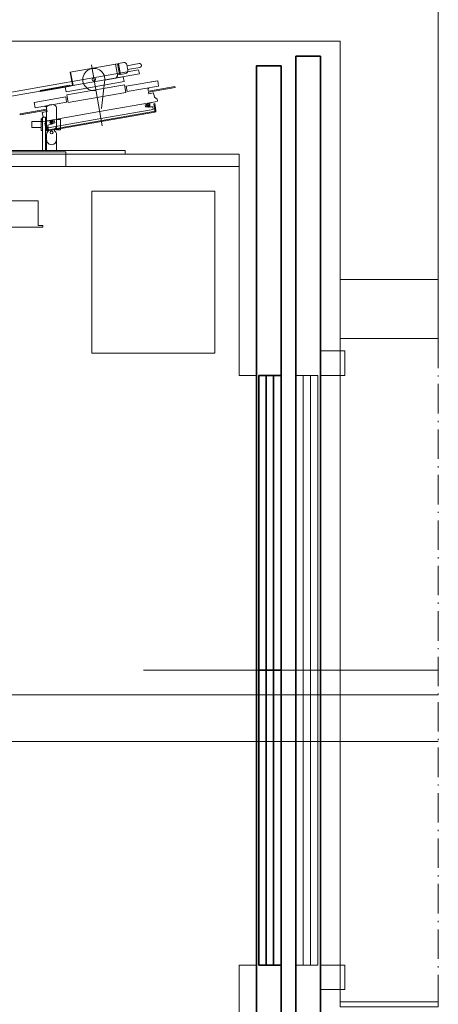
# Model space of a CAD drawing. Header units: millimetres. Extents: x 213386 to 459888, y 74252 to 208052.
# Tile 119 of 256: x 389325 to 390177, y 155297 to 157301. Entities that reach past the tile are written whole.
import ezdxf

# ---------------------------------------------------------------- set-up
doc = ezdxf.new("R2010")
doc.units = ezdxf.units.MM
doc.linetypes.add('ACAD_ISO10W100', pattern=[18.5, 12, -3, 0.5, -3])
for name, color, linetype, lineweight in [('NOVÁ TENKÁ', 255, 'Continuous', 0), ('NOVÁ TLUSTÁ', 255, 'Continuous', 0), ('OBRYSY', 255, 'Continuous', 0), ('OSY', 255, 'Continuous', 0), ('TENKA', 255, 'Continuous', 0), ('TEXT_35', 255, 'Continuous', 0), ('ŽB', 255, 'Continuous', 0)]:
    doc.layers.add(name, color=color, linetype=linetype, lineweight=lineweight)

# ---------------------------------------------------------------- blocks, each defined once
blk = doc.blocks.new('COP-EMED')
at = {"layer": 'OBRYSY'}
blk.add_lwpolyline([(-3, -142.5), (0, -142.5), (0, -132.5), (50, -132.5), (50, 132.5), (0, 132.5), (0, 142.5), (-3, 142.5)], close=True, dxfattribs=at)
at = {"layer": 'OSY'}
for p, q in [((-25, 0), (60.9, 0)), ((0, 2.5), (0, -2.3))]:
    blk.add_line(p, q, dxfattribs=at)
blk = doc.blocks.new('ev výtah')
at = {"layer": 'NOVÁ TENKÁ'}
for p, q in [((29915.4, 10892.4), (29915.4, 13392.4)), ((30010.4, 10892.4), (30010.4, 13392.4)), ((31110.4, 11297.4), (31110.4, 12972.4)), ((31085.4, 11297.4), (31085.4, 12947.4)), ((31085.4, 11650.4), (31085.4, 11876.4)), ((31115.4, 11876.4), (31115.4, 11650.4)), ((31118.4, 11529.4), (31118.4, 11861.9)), ((31222.7, 11794), (31274.5, 11500.7)), ((31230.6, 11795.4), (31282.3, 11502.1)), ((31164.9, 11719.4), (31176.9, 11719.4)), ((31164.9, 11700.4), (31164.9, 11719.4)), ((31176.9, 11700.4), (31176.9, 11719.4)), ((31118.4, 11697.9), (31185.9, 11697.9)), ((31118.4, 11691.9), (31185.9, 11691.9)), ((31118.4, 11689.4), (31151, 11689.4)), ((31158.9, 11700.4), (31182.9, 11700.4)), ((31158.9, 11697.9), (31158.9, 11700.4)), ((31158.9, 11691.9), (31158.9, 11689.4)), ((31168.9, 11689.4), (31158.9, 11689.4)), ((31164.9, 11688.4), (31164.9, 11689.4)), ((31179.9, 11689.4), (31168.9, 11689.4)), ((31182.9, 11689.4), (31179.9, 11689.4)), ((31182.9, 11697.9), (31182.9, 11700.4)), ((31182.9, 11691.9), (31182.9, 11689.4)), ((31204.7, 11689.4), (31182.9, 11689.4)), ((31185.9, 11697.9), (31185.9, 11691.9)), ((31151, 11669.4), (31118.4, 11669.4)), ((31168.4, 11669.4), (31160.4, 11669.4)), ((31160.4, 11669.4), (31160.4, 11661.4)), ((31164.9, 11669.4), (31164.9, 11670.4)), ((31179.9, 11669.4), (31168.9, 11669.4)), ((31181.4, 11669.4), (31179.9, 11669.4)), ((31204.7, 11669.4), (31181.4, 11669.4)), ((31181.4, 11669.4), (31181.4, 11661.4)), ((31115.4, 11650.4), (31085.4, 11650.4)), ((31181.4, 11661.4), (31160.4, 11661.4)), ((31110.4, 11529.4), (31118.4, 11529.4)), ((30060.4, 11492.4), (30060.4, 10892.4)), ((31282.3, 11502.1), (31274.5, 11500.7)), ((29460.4, 11132.4), (29410.4, 11132.4)), ((29410.4, 11132.4), (29410.4, 11082.4)), ((29460.4, 11082.4), (29460.4, 11132.4)), ((30660.4, 11132.4), (30710.4, 11132.4)), ((30660.4, 11082.4), (30660.4, 11132.4)), ((30710.4, 11132.4), (30710.4, 11082.4)), ((29410.4, 11082.4), (29460.4, 11082.4)), ((29460.4, 11092.4), (30660.4, 11092.4)), ((30710.4, 11082.4), (30660.4, 11082.4))]:
    blk.add_line(p, q, dxfattribs=at)
at = {"layer": 'NOVÁ TENKÁ', "ltscale": 0.25}
for p, q in [((31190.6, 11743), (31192.6, 11743.4)), ((31192.6, 11743.4), (31202.1, 11689.2)), ((31190.6, 11743), (31200.2, 11688.8)), ((31205.1, 11712.6), (31216, 11714.5)), ((31216.4, 11648.6), (31205.1, 11712.6)), ((31227.3, 11650.5), (31216, 11714.5)), ((31157.9, 11687), (31196.2, 11469.3)), ((31196.2, 11469.3), (31157.9, 11687)), ((31160.2, 11685.1), (31159.8, 11687.3)), ((31159.8, 11687.3), (31160.2, 11685.1)), ((31160.2, 11685.1), (31197.8, 11471.9)), ((31160.2, 11685.1), (31197.8, 11471.9)), ((31174.1, 11692.9), (31160.3, 11690.4)), ((31160.3, 11690.4), (31174.1, 11692.9)), ((31174.4, 11690.9), (31160.6, 11688.5)), ((31174.4, 11690.9), (31160.6, 11688.5)), ((31164.1, 11686), (31169.5, 11687)), ((31164.1, 11686), (31183, 11579.2)), ((31169.5, 11687), (31174.7, 11672.7)), ((31174.4, 11690.9), (31174.1, 11692.9)), ((31174.1, 11692.9), (31174.4, 11690.9)), ((31176.2, 11675.3), (31174.7, 11683.5)), ((31176.6, 11698.9), (31177.4, 11700.1)), ((31176.6, 11698.9), (31197.2, 11581.7)), ((31177.4, 11700.1), (31180.8, 11700.7)), ((31178.4, 11688.6), (31178.4, 11673.3)), ((31180.8, 11700.7), (31186.6, 11696.6)), ((31186.6, 11696.6), (31195.5, 11698.2)), ((31195.5, 11698.2), (31197.2, 11688.3)), ((31197.2, 11688.3), (31200.2, 11688.8)), ((31202.1, 11689.2), (31207.6, 11690.1)), ((31207.2, 11692.1), (31208.7, 11692.4)), ((31207.6, 11690.1), (31207.2, 11692.1)), ((31240.4, 11702.5), (31238.4, 11702.2)), ((31249.1, 11641.6), (31238.4, 11702.2)), ((31251.1, 11642), (31240.4, 11702.5)), ((31179.6, 11680.1), (31171.3, 11678.7)), ((31174.7, 11672.7), (31178.4, 11673.3)), ((31215.7, 11645.4), (31231.4, 11648.1)), ((31236.3, 11528.2), (31215.7, 11645.4)), ((31216.4, 11648.6), (31227.3, 11650.5)), ((31231.4, 11648.1), (31252.1, 11531)), ((31237.5, 11649.7), (31247.4, 11651.5)), ((31237.5, 11649.7), (31258.4, 11531.6)), ((31247.4, 11651.5), (31250.8, 11632.3)), ((31249.1, 11641.6), (31251.1, 11642)), ((31251, 11636.9), (31250.1, 11641.8)), ((31277.7, 11640.6), (31250.2, 11635.7)), ((31251, 11636.9), (31277.6, 11641.6)), ((31277.6, 11641.6), (31293.9, 11549)), ((31292.2, 11598.4), (31168.3, 11576.6)), ((31201.8, 11472.3), (31183, 11579.2)), ((31217.9, 11464.5), (31197.2, 11581.7)), ((31203.5, 11577.7), (31257.5, 11571.4)), ((31261.6, 11570.8), (31268.2, 11533.3)), ((31272.8, 11541.2), (31272.1, 11545.1)), ((31272.2, 11545.2), (31293.9, 11549)), ((31294.7, 11545.1), (31272.8, 11541.2)), ((31295.1, 11543.1), (31273.1, 11539.2)), ((31293.1, 11542.8), (31292.7, 11544.7)), ((31294.7, 11545.1), (31294, 11549)), ((31297, 11532.3), (31295.1, 11543.1)), ((31252.1, 11531), (31236.3, 11528.2)), ((31238.1, 11525.4), (31249, 11527.4)), ((31249.4, 11461.4), (31238.1, 11525.4)), ((31260.2, 11463.3), (31249, 11527.4)), ((31258.4, 11531.6), (31268.2, 11533.3)), ((31275, 11528.4), (31273.1, 11539.2)), ((31275.1, 11539.6), (31274.8, 11541.6)), ((31280.8, 11524.3), (31292.9, 11526.5)), ((31282.9, 11524.7), (31287.3, 11499.7)), ((31290.8, 11526.1), (31295.2, 11501.1)), ((31214.3, 11483.2), (31206, 11481.7)), ((31207.2, 11488.5), (31210.9, 11489.2)), ((31207.2, 11473.3), (31207.2, 11488.5)), ((31210.9, 11478.3), (31209.4, 11486.6)), ((31216.1, 11474.9), (31210.9, 11489.2)), ((31238.6, 11482.4), (31244, 11483.3)), ((31244.4, 11481.4), (31244, 11483.3)), ((31197.8, 11471.9), (31198.2, 11469.7)), ((31197.8, 11471.9), (31198.2, 11469.7)), ((31213.2, 11471.3), (31199.4, 11468.9)), ((31199.4, 11468.9), (31213.2, 11471.3)), ((31213.5, 11469.3), (31199.7, 11466.9)), ((31213.5, 11469.3), (31199.7, 11466.9)), ((31201.8, 11472.3), (31207.2, 11473.3)), ((31213.2, 11471.3), (31213.5, 11469.3)), ((31213.2, 11471.3), (31213.5, 11469.3)), ((31217.9, 11464.5), (31219.1, 11463.7)), ((31219.1, 11463.7), (31222.5, 11464.3)), ((31222.5, 11464.3), (31226.6, 11470.1)), ((31226.6, 11470.1), (31235.4, 11471.7)), ((31233.7, 11481.5), (31236.6, 11482)), ((31235.4, 11471.7), (31233.7, 11481.5)), ((31236.6, 11482), (31246.2, 11427.9)), ((31238.6, 11482.4), (31248.2, 11428.2)), ((31244.4, 11481.4), (31245.9, 11481.6)), ((31249.4, 11461.4), (31260.2, 11463.3)), ((31259.5, 11467.8), (31257.9, 11476.6)), ((31246.2, 11427.9), (31248.2, 11428.2))]:
    blk.add_line(p, q, dxfattribs=at)
at = {"layer": 'NOVÁ TENKÁ', "lineweight": 35}
for p, q in [((28810.4, 11182.4), (31310.4, 11182.4)), ((31310.4, 11182.4), (31310.4, 11132.4)), ((31310.4, 11132.4), (28810.4, 11132.4))]:
    blk.add_line(p, q, dxfattribs=at)
at = {"layer": 'NOVÁ TENKÁ', "ltscale": 0.25}
for points in [[(31238.4, 11702.2), (31240.4, 11702.5), (31250.2, 11646.9), (31248.3, 11646.5), (31247.4, 11651.5)], [(31251.1, 11642), (31249.1, 11641.6), (31248.3, 11646.5), (31250.2, 11646.9)]]:
    blk.add_lwpolyline(points, close=True, dxfattribs=at)
at = {"layer": 'NOVÁ TENKÁ', "linetype": 'Continuous'}
blk.add_lwpolyline([(31035.4, 11347.4), (30705.4, 11347.4), (30705.4, 11597.4), (31035.4, 11597.4)], close=True, dxfattribs=at)
at = {"layer": 'NOVÁ TENKÁ'}
for points in [[(28910.4, 11297.4), (29460.4, 11297.4), (29460.4, 11262.4)], [(31110.4, 11297.4), (30660.4, 11297.4), (30660.4, 11262.4)], [(29460.4, 11167.4), (30060.4, 11167.4)], [(30060.4, 11167.4), (30660.4, 11167.4)], [(29460.4, 11152.4), (30060.4, 11152.4)], [(30060.4, 11152.4), (30660.4, 11152.4)]]:
    blk.add_lwpolyline(points, dxfattribs=at)
at = {"layer": 'NOVÁ TENKÁ', "lineweight": 35}
for points in [[(28830.4, 11262.4), (31290.4, 11262.4), (31290.4, 11212.4), (28830.4, 11212.4)], [(30060.4, 11212.4), (30060.4, 11257.4), (29460.4, 11257.4), (29460.4, 11212.4)], [(30660.4, 11212.4), (30660.4, 11257.4), (30060.4, 11257.4), (30060.4, 11212.4)]]:
    blk.add_lwpolyline(points, close=True, dxfattribs=at)
for points in [[(29460.4, 11242.4), (30060.4, 11242.4)], [(30060.4, 11242.4), (30660.4, 11242.4)], [(29460.4, 11227.4), (30060.4, 11227.4)], [(30060.4, 11227.4), (30660.4, 11227.4)]]:
    blk.add_lwpolyline(points, dxfattribs=at)
at = {"layer": 'NOVÁ TENKÁ'}
for points in [[(30060.4, 11137.4), (30060.4, 11182.4), (29460.4, 11182.4), (29460.4, 11137.4)], [(30660.4, 11137.4), (30660.4, 11182.4), (30060.4, 11182.4), (30060.4, 11137.4)]]:
    blk.add_lwpolyline(points, close=True, dxfattribs=at)
blk.add_circle((31154.9, 11679.4), 3, dxfattribs=at)
at = {"layer": 'NOVÁ TENKÁ', "ltscale": 0.25}
for centre, radius in [((31175.4, 11679.4), 3), ((31262.7, 11593.3), 3.4), ((31210.2, 11482.4), 3)]:
    blk.add_circle(centre, radius, dxfattribs=at)
at = {"layer": 'NOVÁ TENKÁ'}
for centre, radius, start, end in [((31151, 11681.4), 8, 41.8103, 90), ((31159.9, 11689.4), 4, 221.8103, 318.1897), ((31168.9, 11681.4), 8, 90, 138.1897), ((31151, 11677.4), 8, 270, 318.1897), ((31159.9, 11669.4), 4, 41.8103, 138.1897), ((31168.9, 11677.4), 8, 221.8103, 270)]:
    blk.add_arc(centre, radius, start, end, dxfattribs=at)
at = {"layer": 'NOVÁ TENKÁ', "ltscale": 0.25}
for centre, radius, start, end in [((31160.8, 11687.5), 3, 100, 190), ((31160.8, 11687.5), 3, 100, 190), ((31160.8, 11687.5), 1, 100, 190), ((31160.8, 11687.5), 1, 100, 190), ((31262.7, 11593.3), 22.5, 256.5423, 190), ((31271.2, 11551.1), 6, 190, 280), ((31279.9, 11529.3), 5, 190, 280), ((31292.1, 11531.4), 5, 280, 10), ((31291.3, 11500.4), 4, 190, 10), ((31199.2, 11469.8), 3, 190, 280), ((31199.2, 11469.8), 3, 190, 280), ((31199.2, 11469.8), 1, 190, 280), ((31199.2, 11469.8), 1, 190, 280)]:
    blk.add_arc(centre, radius, start, end, dxfattribs=at)
at = {"layer": 'NOVÁ TENKÁ'}
for centre, major_axis, ratio, start_param, end_param in [((31140.3, 11679.4), (-10.4, 0), 0.964205, 4.712389, 7.853982), ((31204.7, 11679.4), (0, 10), 0.72542, 3.141593, 6.283185)]:
    blk.add_ellipse(centre, major_axis=major_axis, ratio=ratio, start_param=start_param, end_param=end_param, dxfattribs=at)

msp = doc.modelspace()

# ---------------------------------------------------------------- linework, layer by layer
at = {"layer": 'NOVÁ TLUSTÁ', "ltscale": 5}
for points in [[(389976.638, 156772.134), (390176.638, 156772.134), (390176.638, 156652.155), (389976.638, 156652.155)], [(389976.638, 155292.134), (390176.638, 155292.134), (390176.638, 155302.154), (389976.638, 155302.154)]]:
    msp.add_lwpolyline(points, close=True, dxfattribs=at)
at = {"layer": 'TENKA', "ltscale": 5}
msp.add_line((389976.638, 156652.155), (389976.638, 155302.154), dxfattribs=at)
at = {"layer": 'TENKA', "linetype": 'ACAD_ISO10W100', "ltscale": 5}
msp.add_line((390176.638, 156652.155), (390176.638, 155302.154), dxfattribs=at)
at = {"layer": 'ŽB'}
for p, q in [((390176.638, 157959.654), (390176.638, 156772.134)), ((387876.638, 157257.154), (389976.638, 157257.154)), ((389976.638, 157257.154), (389976.638, 156772.134)), ((389976.638, 156772.134), (390176.638, 156772.134))]:
    msp.add_line(p, q, dxfattribs=at)

# ---------------------------------------------------------------- block references
at = {"layer": 'OBRYSY', "rotation": 90}
msp.add_blockref('COP-EMED', (389229.638, 156882.154), dxfattribs=at)
at = {"layer": 'TEXT_35', "rotation": 90}
msp.add_blockref('ev výtah', (401069.045, 125916.715), dxfattribs=at)

doc.saveas('drawing.dxf')
